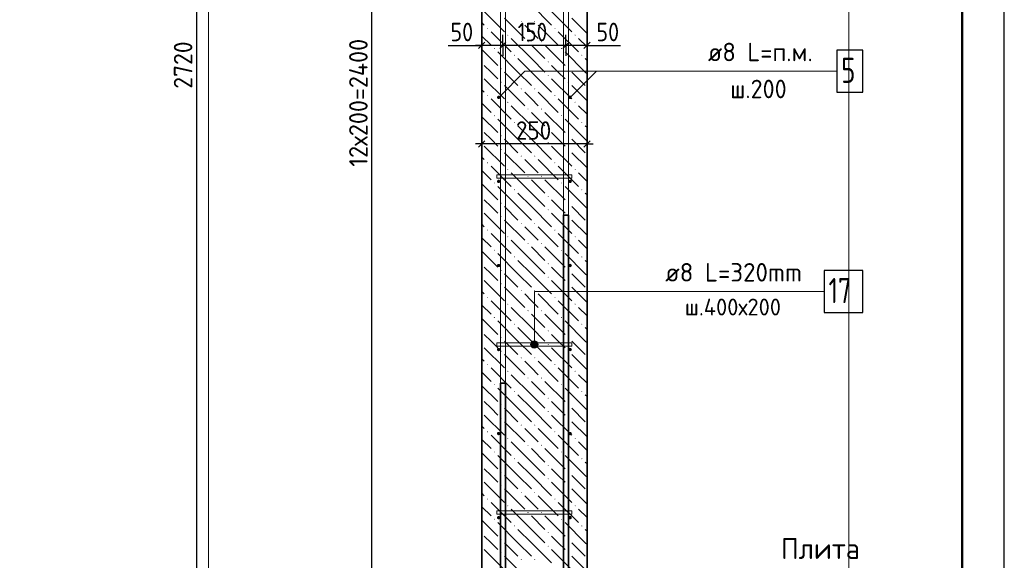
# Model space of a CAD drawing. Header units: millimetres. Extents: x 0 to 59400, y 0 to 42000.
# Tile 28 of 35: x 47695 to 59400, y 11495 to 17927. Entities that reach past the tile are written whole.
import ezdxf

# ---------------------------------------------------------------- set-up
doc = ezdxf.new("R2010")
doc.units = ezdxf.units.MM
for name, color, linetype, lineweight in [('Standard', 7, 'Continuous', 25), ('Выпуски арматуры Г-обр.', 52, 'Continuous', 25), ('ЖБ Стена верхний уровень', 7, 'Continuous', 35), ('Позиционная метка диаметр_ шаг', 7, 'Continuous', 13), ('Позиционная метка линия выноска', 7, 'Continuous', 13), ('Стена фоновая арматура У1', 7, 'Continuous', 18), ('Стена фоновая арматура Х1', 7, 'Continuous', 35), ('Стена фоновая затяжка С-обр.', 52, 'Continuous', 25)]:
    doc.layers.add(name, color=color, linetype=linetype, lineweight=lineweight)
doc.layers.add('Размерная выноска', color=7, linetype='Continuous')
doc.styles.add('ISOCPEUR', font='txt')

msp = doc.modelspace()

# ---------------------------------------------------------------- hatches: boundary and pattern name
at = {"layer": 'ЖБ Стена верхний уровень', "linetype": 'Continuous', "lineweight": 18, "transparency": 33554687}
for points in [[(53651, 17904), (53658, 17911), (53664, 17904), (53658, 17898)], [(53811, 17904), (53818, 17911), (53824, 17904), (53818, 17898)], [(53251, 17824), (53258, 17831), (53264, 17824), (53258, 17818)], [(54051, 17824), (54058, 17831), (54064, 17824), (54058, 17818)], [(53491, 17744), (53498, 17751), (53504, 17744), (53498, 17738)], [(54291, 17744), (54298, 17751), (54304, 17744), (54298, 17738)], [(53331, 17584), (53338, 17591), (53344, 17584), (53338, 17578)], [(53731, 17664), (53738, 17671), (53744, 17664), (53738, 17658)], [(53891, 17664), (53898, 17671), (53904, 17664), (53898, 17658)], [(54131, 17584), (54138, 17591), (54144, 17584), (54138, 17578)], [(53571, 17504), (53578, 17511), (53584, 17504), (53578, 17498)], [(54371, 17504), (54378, 17511), (54384, 17504), (54378, 17498)], [(53411, 17344), (53418, 17351), (53424, 17344), (53418, 17338)], [(53971, 17424), (53978, 17431), (53984, 17424), (53978, 17418)], [(54211, 17344), (54218, 17351), (54224, 17344), (54218, 17338)], [(53971, 17264), (53978, 17271), (53984, 17264), (53978, 17258)], [(53411, 17184), (53418, 17191), (53424, 17184), (53418, 17178)], [(53651, 17104), (53658, 17111), (53664, 17104), (53658, 17098)], [(53811, 17104), (53818, 17111), (53824, 17104), (53818, 17098)], [(54211, 17184), (54218, 17191), (54224, 17184), (54218, 17178)], [(53251, 17024), (53258, 17031), (53264, 17024), (53258, 17018)], [(54051, 17024), (54058, 17031), (54064, 17024), (54058, 17018)], [(53491, 16944), (53498, 16951), (53504, 16944), (53498, 16938)], [(53731, 16864), (53738, 16871), (53744, 16864), (53738, 16858)], [(53891, 16864), (53898, 16871), (53904, 16864), (53898, 16858)], [(54291, 16944), (54298, 16951), (54304, 16944), (54298, 16938)], [(53331, 16784), (53338, 16791), (53344, 16784), (53338, 16778)], [(54131, 16784), (54138, 16791), (54144, 16784), (54138, 16778)], [(53571, 16704), (53578, 16711), (53584, 16704), (53578, 16698)], [(53971, 16624), (53978, 16631), (53984, 16624), (53978, 16618)], [(54371, 16704), (54378, 16711), (54384, 16704), (54378, 16698)], [(53411, 16544), (53418, 16551), (53424, 16544), (53418, 16538)], [(54211, 16544), (54218, 16551), (54224, 16544), (54218, 16538)], [(53411, 16384), (53418, 16391), (53424, 16384), (53418, 16378)], [(53971, 16464), (53978, 16471), (53984, 16464), (53978, 16458)], [(54211, 16384), (54218, 16391), (54224, 16384), (54218, 16378)], [(53651, 16304), (53658, 16311), (53664, 16304), (53658, 16298)], [(53811, 16304), (53818, 16311), (53824, 16304), (53818, 16298)], [(53251, 16224), (53258, 16231), (53264, 16224), (53258, 16218)], [(54051, 16224), (54058, 16231), (54064, 16224), (54058, 16218)], [(53491, 16144), (53498, 16151), (53504, 16144), (53498, 16138)], [(53731, 16064), (53738, 16071), (53744, 16064), (53738, 16058)], [(53891, 16064), (53898, 16071), (53904, 16064), (53898, 16058)], [(54291, 16144), (54298, 16151), (54304, 16144), (54298, 16138)], [(53331, 15984), (53338, 15991), (53344, 15984), (53338, 15978)], [(54131, 15984), (54138, 15991), (54144, 15984), (54138, 15978)], [(53571, 15904), (53578, 15911), (53584, 15904), (53578, 15898)], [(53971, 15824), (53978, 15831), (53984, 15824), (53978, 15818)], [(54371, 15904), (54378, 15911), (54384, 15904), (54378, 15898)], [(53411, 15744), (53418, 15751), (53424, 15744), (53418, 15738)], [(54211, 15744), (54218, 15751), (54224, 15744), (54218, 15738)], [(53411, 15584), (53418, 15591), (53424, 15584), (53418, 15578)], [(53971, 15664), (53978, 15671), (53984, 15664), (53978, 15658)], [(54211, 15584), (54218, 15591), (54224, 15584), (54218, 15578)], [(53651, 15504), (53658, 15511), (53664, 15504), (53658, 15498)], [(53811, 15504), (53818, 15511), (53824, 15504), (53818, 15498)], [(53251, 15424), (53258, 15431), (53264, 15424), (53258, 15418)], [(53491, 15344), (53498, 15351), (53504, 15344), (53498, 15338)], [(54051, 15424), (54058, 15431), (54064, 15424), (54058, 15418)], [(54291, 15344), (54298, 15351), (54304, 15344), (54298, 15338)], [(53731, 15264), (53738, 15271), (53744, 15264), (53738, 15258)], [(53891, 15264), (53898, 15271), (53904, 15264), (53898, 15258)], [(53331, 15184), (53338, 15191), (53344, 15184), (53338, 15178)], [(53571, 15104), (53578, 15111), (53584, 15104), (53578, 15098)], [(54131, 15184), (54138, 15191), (54144, 15184), (54138, 15178)], [(54371, 15104), (54378, 15111), (54384, 15104), (54378, 15098)], [(53971, 15024), (53978, 15031), (53984, 15024), (53978, 15018)], [(53411, 14944), (53418, 14951), (53424, 14944), (53418, 14938)], [(53971, 14864), (53978, 14871), (53984, 14864), (53978, 14858)], [(54211, 14944), (54218, 14951), (54224, 14944), (54218, 14938)], [(53411, 14784), (53418, 14791), (53424, 14784), (53418, 14778)], [(54211, 14784), (54218, 14791), (54224, 14784), (54218, 14778)], [(53651, 14704), (53658, 14711), (53664, 14704), (53658, 14698)], [(53811, 14704), (53818, 14711), (53824, 14704), (53818, 14698)], [(53251, 14624), (53258, 14631), (53264, 14624), (53258, 14618)], [(53491, 14544), (53498, 14551), (53504, 14544), (53498, 14538)], [(54051, 14624), (54058, 14631), (54064, 14624), (54058, 14618)], [(54291, 14544), (54298, 14551), (54304, 14544), (54298, 14538)], [(53731, 14464), (53738, 14471), (53744, 14464), (53738, 14458)], [(53891, 14464), (53898, 14471), (53904, 14464), (53898, 14458)], [(53331, 14384), (53338, 14391), (53344, 14384), (53338, 14378)], [(53571, 14304), (53578, 14311), (53584, 14304), (53578, 14298)], [(54131, 14384), (54138, 14391), (54144, 14384), (54138, 14378)], [(54371, 14304), (54378, 14311), (54384, 14304), (54378, 14298)], [(53971, 14224), (53978, 14231), (53984, 14224), (53978, 14218)], [(53411, 14144), (53418, 14151), (53424, 14144), (53418, 14138)], [(53971, 14064), (53978, 14071), (53984, 14064), (53978, 14058)], [(54211, 14144), (54218, 14151), (54224, 14144), (54218, 14138)], [(53411, 13984), (53418, 13991), (53424, 13984), (53418, 13978)], [(54211, 13984), (54218, 13991), (54224, 13984), (54218, 13978)], [(53251, 13824), (53258, 13831), (53264, 13824), (53258, 13818)], [(53651, 13904), (53658, 13911), (53664, 13904), (53658, 13898)], [(53811, 13904), (53818, 13911), (53824, 13904), (53818, 13898)], [(54051, 13824), (54058, 13831), (54064, 13824), (54058, 13818)], [(53491, 13744), (53498, 13751), (53504, 13744), (53498, 13738)], [(54291, 13744), (54298, 13751), (54304, 13744), (54298, 13738)], [(53331, 13584), (53338, 13591), (53344, 13584), (53338, 13578)], [(53731, 13664), (53738, 13671), (53744, 13664), (53738, 13658)], [(53891, 13664), (53898, 13671), (53904, 13664), (53898, 13658)], [(54131, 13584), (54138, 13591), (54144, 13584), (54138, 13578)], [(53571, 13504), (53578, 13511), (53584, 13504), (53578, 13498)], [(54371, 13504), (54378, 13511), (54384, 13504), (54378, 13498)], [(53411, 13344), (53418, 13351), (53424, 13344), (53418, 13338)], [(53971, 13424), (53978, 13431), (53984, 13424), (53978, 13418)], [(54211, 13344), (54218, 13351), (54224, 13344), (54218, 13338)], [(53971, 13264), (53978, 13271), (53984, 13264), (53978, 13258)], [(53411, 13184), (53418, 13191), (53424, 13184), (53418, 13178)], [(53651, 13104), (53658, 13111), (53664, 13104), (53658, 13098)], [(53811, 13104), (53818, 13111), (53824, 13104), (53818, 13098)], [(54211, 13184), (54218, 13191), (54224, 13184), (54218, 13178)], [(53251, 13024), (53258, 13031), (53264, 13024), (53258, 13018)], [(54051, 13024), (54058, 13031), (54064, 13024), (54058, 13018)], [(53491, 12944), (53498, 12951), (53504, 12944), (53498, 12938)], [(54291, 12944), (54298, 12951), (54304, 12944), (54298, 12938)], [(53331, 12784), (53338, 12791), (53344, 12784), (53338, 12778)], [(53731, 12864), (53738, 12871), (53744, 12864), (53738, 12858)], [(53891, 12864), (53898, 12871), (53904, 12864), (53898, 12858)], [(54131, 12784), (54138, 12791), (54144, 12784), (54138, 12778)], [(53571, 12704), (53578, 12711), (53584, 12704), (53578, 12698)], [(54371, 12704), (54378, 12711), (54384, 12704), (54378, 12698)], [(53411, 12544), (53418, 12551), (53424, 12544), (53418, 12538)], [(53971, 12624), (53978, 12631), (53984, 12624), (53978, 12618)], [(54211, 12544), (54218, 12551), (54224, 12544), (54218, 12538)], [(53971, 12464), (53978, 12471), (53984, 12464), (53978, 12458)], [(53411, 12384), (53418, 12391), (53424, 12384), (53418, 12378)], [(53651, 12304), (53658, 12311), (53664, 12304), (53658, 12298)], [(53811, 12304), (53818, 12311), (53824, 12304), (53818, 12298)], [(54211, 12384), (54218, 12391), (54224, 12384), (54218, 12378)], [(53251, 12224), (53258, 12231), (53264, 12224), (53258, 12218)], [(54051, 12224), (54058, 12231), (54064, 12224), (54058, 12218)], [(53491, 12144), (53498, 12151), (53504, 12144), (53498, 12138)], [(53731, 12064), (53738, 12071), (53744, 12064), (53738, 12058)], [(53891, 12064), (53898, 12071), (53904, 12064), (53898, 12058)], [(54291, 12144), (54298, 12151), (54304, 12144), (54298, 12138)], [(53331, 11984), (53338, 11991), (53344, 11984), (53338, 11978)], [(54131, 11984), (54138, 11991), (54144, 11984), (54138, 11978)], [(53571, 11904), (53578, 11911), (53584, 11904), (53578, 11898)], [(53971, 11824), (53978, 11831), (53984, 11824), (53978, 11818)], [(54371, 11904), (54378, 11911), (54384, 11904), (54378, 11898)], [(53411, 11744), (53418, 11751), (53424, 11744), (53418, 11738)], [(54211, 11744), (54218, 11751), (54224, 11744), (54218, 11738)], [(53411, 11584), (53418, 11591), (53424, 11584), (53418, 11578)], [(53971, 11664), (53978, 11671), (53984, 11664), (53978, 11658)], [(54211, 11584), (54218, 11591), (54224, 11584), (54218, 11578)], [(53651, 11504), (53658, 11511), (53664, 11504), (53658, 11498)], [(53811, 11504), (53818, 11511), (53824, 11504), (53818, 11498)]]:
    msp.add_hatch(color=7, dxfattribs=at).paths.add_polyline_path(points, flags=16)
at = {"layer": 'Позиционная метка линия выноска', "linetype": 'Continuous', "lineweight": 13, "transparency": 33554687}
for points in [[(53853, 14086), (53775, 14086), (53769, 14063)], [(53853, 14086), (53769, 14063), (53859, 14063)], [(53859, 14063), (53769, 14063), (53775, 14041)], [(53836, 14102), (53791, 14102), (53775, 14086)], [(53836, 14102), (53775, 14086), (53853, 14086)], [(53859, 14063), (53775, 14041), (53853, 14041)], [(53791, 14102), (53836, 14102), (53814, 14108)], [(53853, 14041), (53775, 14041), (53791, 14025)], [(53853, 14041), (53791, 14025), (53836, 14025)], [(53836, 14025), (53791, 14025), (53814, 14018)]]:
    msp.add_hatch(color=7, dxfattribs=at).paths.add_polyline_path(points)
at = {"layer": 'Стена фоновая арматура У1', "linetype": 'Continuous', "lineweight": 13, "transparency": 33554687}
for points in [[(53409, 17003), (53407, 17011), (53403, 17017), (53396, 17022), (53389, 17023), (53381, 17022), (53375, 17017), (53370, 17011), (53369, 17003), (53370, 16996), (53375, 16989), (53381, 16985), (53389, 16983), (53396, 16985), (53403, 16989), (53407, 16996)], [(54259, 17003), (54257, 17011), (54253, 17017), (54246, 17022), (54239, 17023), (54231, 17022), (54225, 17017), (54220, 17011), (54219, 17003), (54220, 16996), (54225, 16989), (54231, 16985), (54239, 16983), (54246, 16985), (54253, 16989), (54257, 16996)], [(53409, 16003), (53407, 16011), (53403, 16017), (53396, 16022), (53389, 16023), (53381, 16022), (53375, 16017), (53370, 16011), (53369, 16003), (53370, 15996), (53375, 15989), (53381, 15985), (53389, 15983), (53396, 15985), (53403, 15989), (53407, 15996)], [(54259, 16003), (54257, 16011), (54253, 16017), (54246, 16022), (54239, 16023), (54231, 16022), (54225, 16017), (54220, 16011), (54219, 16003), (54220, 15996), (54225, 15989), (54231, 15985), (54239, 15983), (54246, 15985), (54253, 15989), (54257, 15996)], [(53409, 15003), (53407, 15011), (53403, 15017), (53396, 15022), (53389, 15023), (53381, 15022), (53375, 15017), (53370, 15011), (53369, 15003), (53370, 14996), (53375, 14989), (53381, 14985), (53389, 14983), (53396, 14985), (53403, 14989), (53407, 14996)], [(54259, 15003), (54257, 15011), (54253, 15017), (54246, 15022), (54239, 15023), (54231, 15022), (54225, 15017), (54220, 15011), (54219, 15003), (54220, 14996), (54225, 14989), (54231, 14985), (54239, 14983), (54246, 14985), (54253, 14989), (54257, 14996)], [(53409, 14003), (53407, 14011), (53403, 14017), (53396, 14022), (53389, 14023), (53381, 14022), (53375, 14017), (53370, 14011), (53369, 14003), (53370, 13996), (53375, 13989), (53381, 13985), (53389, 13983), (53396, 13985), (53403, 13989), (53407, 13996)], [(54259, 14003), (54257, 14011), (54253, 14017), (54246, 14022), (54239, 14023), (54231, 14022), (54225, 14017), (54220, 14011), (54219, 14003), (54220, 13996), (54225, 13989), (54231, 13985), (54239, 13983), (54246, 13985), (54253, 13989), (54257, 13996)], [(53409, 13003), (53407, 13011), (53403, 13017), (53396, 13022), (53389, 13023), (53381, 13022), (53375, 13017), (53370, 13011), (53369, 13003), (53370, 12996), (53375, 12989), (53381, 12985), (53389, 12983), (53396, 12985), (53403, 12989), (53407, 12996)], [(54259, 13003), (54257, 13011), (54253, 13017), (54246, 13022), (54239, 13023), (54231, 13022), (54225, 13017), (54220, 13011), (54219, 13003), (54220, 12996), (54225, 12989), (54231, 12985), (54239, 12983), (54246, 12985), (54253, 12989), (54257, 12996)], [(53409, 12003), (53407, 12011), (53403, 12017), (53396, 12022), (53389, 12023), (53381, 12022), (53375, 12017), (53370, 12011), (53369, 12003), (53370, 11996), (53375, 11989), (53381, 11985), (53389, 11983), (53396, 11985), (53403, 11989), (53407, 11996)], [(54259, 12003), (54257, 12011), (54253, 12017), (54246, 12022), (54239, 12023), (54231, 12022), (54225, 12017), (54220, 12011), (54219, 12003), (54220, 11996), (54225, 11989), (54231, 11985), (54239, 11983), (54246, 11985), (54253, 11989), (54257, 11996)]]:
    msp.add_hatch(color=7, dxfattribs=at).paths.add_polyline_path(points)

# ---------------------------------------------------------------- linework, layer by layer
at = {"layer": 'Standard', "color": 7, "linetype": 'Continuous', "lineweight": -3, "transparency": 33554687}
for p, q in [((49797, 24203), (49797, 10603)), ((51881, 11003), (51881, 23003)), ((53189, 17621), (53189, 17746)), ((53439, 17621), (53439, 17746)), ((54189, 17621), (54189, 17746)), ((54439, 17621), (54439, 17746)), ((53189, 17621), (53114, 17621)), ((53189, 17621), (53189, 17496)), ((53189, 17621), (53189, 17621)), ((53439, 17621), (53189, 17621)), ((53439, 17621), (53439, 17496)), ((53439, 17621), (53439, 17621)), ((54189, 17621), (53439, 17621)), ((54189, 17621), (54189, 17496)), ((54189, 17621), (54189, 17621)), ((54439, 17621), (54439, 17496)), ((54439, 17621), (54439, 17621)), ((54439, 17621), (54514, 17621)), ((53189, 16449), (53189, 16574)), ((54439, 16449), (54439, 16574)), ((53189, 16449), (53114, 16449)), ((53189, 16449), (53189, 16324)), ((53189, 16449), (53189, 16449)), ((54439, 16449), (54439, 16324)), ((54439, 16449), (54439, 16449)), ((54439, 16449), (54514, 16449))]:
    msp.add_line(p, q, dxfattribs=at)
at = {"layer": 'Standard', "color": 7, "linetype": 'Continuous', "lineweight": 25, "transparency": 33554687}
for p, q in [((53226, 17659), (53151, 17584)), ((53476, 17659), (53401, 17584)), ((54226, 17659), (54151, 17584)), ((54476, 17659), (54401, 17584)), ((53226, 16487), (53151, 16412)), ((54476, 16487), (54401, 16412))]:
    msp.add_line(p, q, dxfattribs=at)
msp.add_lwpolyline([(0, 0), (59400, 0), (59400, 42000), (0, 42000), (0, 0)], close=True, dxfattribs=at)
at = {"layer": 'Standard', "color": 7, "linetype": 'Continuous', "lineweight": 50, "transparency": 33554687}
msp.add_lwpolyline([(2000, 41500), (58900, 41500), (58900, 500), (2000, 500), (2000, 41500)], close=True, dxfattribs=at)
at = {"layer": 'Standard', "color": 7, "linetype": 'Continuous', "lineweight": 13, "transparency": 33554687}
for points in [[(58900, 41500), (2000, 41500), (2000, 500), (58900, 500), (58900, 41500)], [(22473, 6000), (58900, 6000), (58900, 31723), (22473, 31723), (22473, 6000)]]:
    msp.add_lwpolyline(points, dxfattribs=at)
at = {"layer": 'Standard', "color": 254, "linetype": 'Continuous', "lineweight": 18, "true_color": 0xc4c4ff, "transparency": 33554687}
msp.add_lwpolyline([(49939, 7662), (57553, 7662), (57553, 26803), (49939, 26803), (49939, 7662)], dxfattribs=at)
at = {"layer": 'Standard', "color": 7, "linetype": 'Continuous', "lineweight": -3, "transparency": 33554687}
for points in [[(54439, 17621), (54333, 17621), (54333, 17621), (54189, 17621)], [(54439, 16449), (53369, 16449), (53369, 16449), (53189, 16449)]]:
    msp.add_lwpolyline(points, dxfattribs=at)
at = {"layer": 'Выпуски арматуры Г-обр.', "color": 7, "linetype": 'Continuous', "lineweight": 35, "transparency": 33554687}
for points in [[(54219, 15603), (54219, 9153), (54223, 9125), (54232, 9097), (54247, 9070), (54265, 9049), (54286, 9031), (54312, 9017), (54341, 9007), (54369, 9003), (55119, 9003), (55119, 8943), (54365, 8943), (54327, 8949), (54288, 8961), (54252, 8982), (54222, 9006), (54197, 9036), (54177, 9072), (54164, 9111), (54159, 9149), (54159, 15603), (54219, 15603)], [(53469, 13603), (53469, 9149), (53464, 9111), (53451, 9072), (53430, 9036), (53406, 9006), (53376, 8982), (53340, 8961), (53301, 8949), (53263, 8943), (52509, 8943), (52509, 9003), (53259, 9003), (53287, 9007), (53316, 9017), (53342, 9031), (53363, 9049), (53381, 9070), (53395, 9097), (53405, 9125), (53409, 9153), (53409, 13603), (53469, 13603)]]:
    msp.add_lwpolyline(points, dxfattribs=at)
at = {"layer": 'ЖБ Стена верхний уровень', "color": 7, "linetype": 'Continuous', "lineweight": 35, "transparency": 33554687}
for p, q in [((53189, 24203), (53189, 10603)), ((54439, 10603), (54439, 24203))]:
    msp.add_line(p, q, dxfattribs=at)
at = {"layer": 'ЖБ Стена верхний уровень', "color": 9, "linetype": 'Continuous', "lineweight": 18, "true_color": 0xc7c7c7, "transparency": 33554687}
for p, q in [((53778, 18104), (54018, 17864)), ((53218, 18024), (53458, 17784)), ((53458, 17944), (53698, 17704)), ((54018, 18024), (54258, 17784)), ((54258, 17944), (54439, 17763)), ((53189, 17893), (53218, 17864)), ((53778, 17784), (53698, 17864)), ((53858, 17864), (54098, 17624)), ((53189, 17733), (53298, 17624)), ((53298, 17784), (53538, 17544)), ((53778, 17464), (53538, 17704)), ((53858, 17704), (53778, 17784)), ((54098, 17784), (54338, 17544)), ((54439, 17603), (54338, 17704)), ((53189, 17573), (53378, 17384)), ((53778, 17624), (53938, 17464)), ((53938, 17624), (54178, 17384)), ((53618, 17304), (53378, 17544)), ((53618, 17464), (53778, 17304)), ((53778, 17464), (53938, 17304)), ((54418, 17304), (54178, 17544)), ((54418, 17464), (54439, 17443)), ((53298, 17304), (53218, 17384)), ((54098, 17304), (54018, 17384)), ((53218, 17224), (53458, 16984)), ((53378, 17224), (53298, 17304)), ((53458, 17304), (53618, 17144)), ((53618, 17304), (53778, 17144)), ((53778, 17304), (54018, 17064)), ((54018, 17224), (54258, 16984)), ((54178, 17224), (54098, 17304)), ((54258, 17304), (54418, 17144)), ((54418, 17304), (54439, 17283)), ((53189, 17093), (53218, 17064)), ((53458, 17144), (53698, 16904)), ((54258, 17144), (54439, 16963)), ((53298, 16984), (53538, 16744)), ((53778, 16984), (53698, 17064)), ((53858, 16904), (53778, 16984)), ((53858, 17064), (54098, 16824)), ((54098, 16984), (54338, 16744)), ((53189, 16933), (53298, 16824)), ((53778, 16664), (53538, 16904)), ((54439, 16803), (54338, 16904)), ((53189, 16773), (53378, 16584)), ((53618, 16504), (53378, 16744)), ((53778, 16824), (53938, 16664)), ((53938, 16824), (54178, 16584)), ((54418, 16504), (54178, 16744)), ((53618, 16664), (53778, 16504)), ((53778, 16664), (53938, 16504)), ((54418, 16664), (54439, 16643)), ((53298, 16504), (53218, 16584)), ((54098, 16504), (54018, 16584)), ((53218, 16424), (53458, 16184)), ((53378, 16424), (53298, 16504)), ((53458, 16504), (53618, 16344)), ((53618, 16504), (53778, 16344)), ((53778, 16504), (54018, 16264)), ((54018, 16424), (54258, 16184)), ((54178, 16424), (54098, 16504)), ((54258, 16504), (54418, 16344)), ((54418, 16504), (54439, 16483)), ((53189, 16293), (53218, 16264)), ((53458, 16344), (53698, 16104)), ((54258, 16344), (54439, 16163)), ((53298, 16184), (53538, 15944)), ((53778, 16184), (53698, 16264)), ((53858, 16104), (53778, 16184)), ((53858, 16264), (54098, 16024)), ((54098, 16184), (54338, 15944)), ((53189, 16133), (53298, 16024)), ((53778, 15864), (53538, 16104)), ((54439, 16003), (54338, 16104)), ((53189, 15973), (53378, 15784)), ((53618, 15704), (53378, 15944)), ((53778, 16024), (53938, 15864)), ((53938, 16024), (54178, 15784)), ((54418, 15704), (54178, 15944)), ((53618, 15864), (53778, 15704)), ((53778, 15864), (53938, 15704)), ((54418, 15864), (54439, 15843)), ((53298, 15704), (53218, 15784)), ((53378, 15624), (53298, 15704)), ((53458, 15704), (53618, 15544)), ((53618, 15704), (53778, 15544)), ((53778, 15704), (54018, 15464)), ((54098, 15704), (54018, 15784)), ((54178, 15624), (54098, 15704)), ((54258, 15704), (54418, 15544)), ((54418, 15704), (54439, 15683)), ((53218, 15624), (53458, 15384)), ((54018, 15624), (54258, 15384)), ((53189, 15493), (53218, 15464)), ((53458, 15544), (53698, 15304)), ((53778, 15384), (53698, 15464)), ((53858, 15464), (54098, 15224)), ((54258, 15544), (54439, 15363)), ((53298, 15384), (53538, 15144)), ((53858, 15304), (53778, 15384)), ((54098, 15384), (54338, 15144)), ((53189, 15333), (53298, 15224)), ((53778, 15064), (53538, 15304)), ((53778, 15224), (53938, 15064)), ((53938, 15224), (54178, 14984)), ((54439, 15203), (54338, 15304)), ((53189, 15173), (53378, 14984)), ((53618, 14904), (53378, 15144)), ((54418, 14904), (54178, 15144)), ((53298, 14904), (53218, 14984)), ((53618, 15064), (53778, 14904)), ((53778, 15064), (53938, 14904)), ((54098, 14904), (54018, 14984)), ((54418, 15064), (54439, 15043)), ((53378, 14824), (53298, 14904)), ((53458, 14904), (53618, 14744)), ((53618, 14904), (53778, 14744)), ((53778, 14904), (54018, 14664)), ((54178, 14824), (54098, 14904)), ((54258, 14904), (54418, 14744)), ((54418, 14904), (54439, 14883)), ((53218, 14824), (53458, 14584)), ((54018, 14824), (54258, 14584)), ((53189, 14693), (53218, 14664)), ((53458, 14744), (53698, 14504)), ((53778, 14584), (53698, 14664)), ((53858, 14664), (54098, 14424)), ((54258, 14744), (54439, 14563)), ((53189, 14533), (53298, 14424)), ((53298, 14584), (53538, 14344)), ((53858, 14504), (53778, 14584)), ((54098, 14584), (54338, 14344)), ((53778, 14264), (53538, 14504)), ((53778, 14424), (53938, 14264)), ((53938, 14424), (54178, 14184)), ((54439, 14403), (54338, 14504)), ((53189, 14373), (53378, 14184)), ((53618, 14104), (53378, 14344)), ((54418, 14104), (54178, 14344)), ((53298, 14104), (53218, 14184)), ((53618, 14264), (53778, 14104)), ((53778, 14264), (53938, 14104)), ((54098, 14104), (54018, 14184)), ((54418, 14264), (54439, 14243)), ((53378, 14024), (53298, 14104)), ((53458, 14104), (53618, 13944)), ((53618, 14104), (53778, 13944)), ((53778, 14104), (54018, 13864)), ((54178, 14024), (54098, 14104)), ((54258, 14104), (54418, 13944)), ((54418, 14104), (54439, 14083)), ((53218, 14024), (53458, 13784)), ((53458, 13944), (53698, 13704)), ((54018, 14024), (54258, 13784)), ((54258, 13944), (54439, 13763)), ((53189, 13893), (53218, 13864)), ((53778, 13784), (53698, 13864)), ((53858, 13864), (54098, 13624)), ((53189, 13733), (53298, 13624)), ((53298, 13784), (53538, 13544)), ((53778, 13464), (53538, 13704)), ((53858, 13704), (53778, 13784)), ((54098, 13784), (54338, 13544)), ((54439, 13603), (54338, 13704)), ((53778, 13624), (53938, 13464)), ((53938, 13624), (54178, 13384)), ((53189, 13573), (53378, 13384)), ((53618, 13304), (53378, 13544)), ((53618, 13464), (53778, 13304)), ((53778, 13464), (53938, 13304)), ((54418, 13304), (54178, 13544)), ((54418, 13464), (54439, 13443)), ((53298, 13304), (53218, 13384)), ((54098, 13304), (54018, 13384)), ((53378, 13224), (53298, 13304)), ((53458, 13304), (53618, 13144)), ((53618, 13304), (53778, 13144)), ((53778, 13304), (54018, 13064)), ((54178, 13224), (54098, 13304)), ((54258, 13304), (54418, 13144)), ((54418, 13304), (54439, 13283)), ((53218, 13224), (53458, 12984)), ((53458, 13144), (53698, 12904)), ((54018, 13224), (54258, 12984)), ((54258, 13144), (54439, 12963)), ((53189, 13093), (53218, 13064)), ((53778, 12984), (53698, 13064)), ((53858, 13064), (54098, 12824)), ((53189, 12933), (53298, 12824)), ((53298, 12984), (53538, 12744)), ((53778, 12664), (53538, 12904)), ((53858, 12904), (53778, 12984)), ((54098, 12984), (54338, 12744)), ((54439, 12803), (54338, 12904)), ((53189, 12773), (53378, 12584)), ((53778, 12824), (53938, 12664)), ((53938, 12824), (54178, 12584)), ((53618, 12504), (53378, 12744)), ((53618, 12664), (53778, 12504)), ((53778, 12664), (53938, 12504)), ((54418, 12504), (54178, 12744)), ((54418, 12664), (54439, 12643)), ((53298, 12504), (53218, 12584)), ((54098, 12504), (54018, 12584)), ((53218, 12424), (53458, 12184)), ((53378, 12424), (53298, 12504)), ((53458, 12504), (53618, 12344)), ((53618, 12504), (53778, 12344)), ((53778, 12504), (54018, 12264)), ((54018, 12424), (54258, 12184)), ((54178, 12424), (54098, 12504)), ((54258, 12504), (54418, 12344)), ((54418, 12504), (54439, 12483)), ((53189, 12293), (53218, 12264)), ((53458, 12344), (53698, 12104)), ((54258, 12344), (54439, 12163)), ((53298, 12184), (53538, 11944)), ((53778, 12184), (53698, 12264)), ((53858, 12104), (53778, 12184)), ((53858, 12264), (54098, 12024)), ((54098, 12184), (54338, 11944)), ((53189, 12133), (53298, 12024)), ((53778, 11864), (53538, 12104)), ((54439, 12003), (54338, 12104)), ((53189, 11973), (53378, 11784)), ((53618, 11704), (53378, 11944)), ((53778, 12024), (53938, 11864)), ((53938, 12024), (54178, 11784)), ((54418, 11704), (54178, 11944)), ((53618, 11864), (53778, 11704)), ((53778, 11864), (53938, 11704)), ((54418, 11864), (54439, 11843)), ((53298, 11704), (53218, 11784)), ((54098, 11704), (54018, 11784)), ((53218, 11624), (53458, 11384)), ((53378, 11624), (53298, 11704)), ((53458, 11704), (53618, 11544)), ((53618, 11704), (53778, 11544)), ((53778, 11704), (54018, 11464)), ((54018, 11624), (54258, 11384)), ((54178, 11624), (54098, 11704)), ((54258, 11704), (54418, 11544)), ((54418, 11704), (54439, 11683)), ((53458, 11544), (53698, 11304)), ((54258, 11544), (54439, 11363))]:
    msp.add_line(p, q, dxfattribs=at)
at = {"layer": 'Позиционная метка линия выноска', "color": 7, "linetype": 'Continuous', "lineweight": 13, "transparency": 33554687}
for p, q in [((53769, 14063), (53769, 14063)), ((53814, 14108), (53814, 14108)), ((53859, 14063), (53859, 14063)), ((53814, 14018), (53814, 14018))]:
    msp.add_line(p, q, dxfattribs=at)
for points in [[(56505, 17315), (53701, 17315), (53389, 17003)], [(57405, 17315), (54551, 17315), (54239, 17003)], [(57260, 14695), (53814, 14695), (53814, 14063)]]:
    msp.add_lwpolyline(points, dxfattribs=at)
msp.add_circle((53814, 14063), 45, dxfattribs=at)
at = {"layer": 'Размерная выноска', "color": 7, "linetype": 'Continuous', "lineweight": -3, "transparency": 33554687}
for p, q in [((52789, 17621), (53189, 17621)), ((54439, 17621), (54839, 17621))]:
    msp.add_line(p, q, dxfattribs=at)
at = {"layer": 'Стена фоновая арматура У1', "color": 7, "linetype": 'Continuous', "lineweight": 25, "transparency": 33554687}
msp.add_lwpolyline([(57410, 17065), (57720, 17065), (57720, 17565), (57410, 17565), (57410, 17065)], dxfattribs=at)
at = {"layer": 'Стена фоновая арматура Х1', "color": 7, "linetype": 'Continuous', "lineweight": 18, "transparency": 33554687}
for points in [[(54159, 10603), (54159, 24784), (54155, 24811), (54146, 24839), (54132, 24864), (54115, 24884), (54094, 24901), (54069, 24915), (54042, 24924), (54015, 24928), (51659, 24928), (51659, 24988), (54019, 24988), (54055, 24983), (54093, 24971), (54129, 24951), (54157, 24927), (54182, 24898), (54201, 24863), (54214, 24825), (54219, 24788), (54219, 10603), (54159, 10603)], [(53409, 10603), (53409, 24684), (53405, 24711), (53396, 24739), (53382, 24764), (53365, 24784), (53344, 24801), (53319, 24815), (53292, 24824), (53265, 24828), (50809, 24828), (50809, 24888), (53269, 24888), (53305, 24883), (53343, 24871), (53379, 24851), (53407, 24827), (53432, 24798), (53451, 24763), (53464, 24725), (53469, 24688), (53469, 10603), (53409, 10603)]]:
    msp.add_lwpolyline(points, dxfattribs=at)
at = {"layer": 'Стена фоновая затяжка С-обр.', "color": 98, "linetype": 'Continuous', "lineweight": 13, "true_color": 0x005000, "transparency": 33554687}
for points in [[(54259, 16043), (53369, 16043), (53369, 16083), (54259, 16083), (54259, 16043)], [(54259, 14043), (53369, 14043), (53369, 14083), (54259, 14083), (54259, 14043)], [(54259, 12043), (53369, 12043), (53369, 12083), (54259, 12083), (54259, 12043)]]:
    msp.add_lwpolyline(points, dxfattribs=at)
at = {"layer": 'Стена фоновая затяжка С-обр.', "color": 7, "linetype": 'Continuous', "lineweight": 25, "transparency": 33554687}
msp.add_lwpolyline([(57260, 14445), (57720, 14445), (57720, 14945), (57260, 14945), (57260, 14445)], dxfattribs=at)

# ---------------------------------------------------------------- texts
at = {"layer": 'Standard', "color": 7, "linetype": 'Continuous', "lineweight": 25, "transparency": 33554687, "char_height": 220, "attachment_point": 7, "rotation": 90, "style": 'ISOCPEUR'}
for s, insert, width in [('\\W0.95;12х200=2400', (51831, 16178), 1775.25), ('\\W0.93;2720', (49747, 17106), 718.1)]:
    msp.add_mtext(s, dxfattribs=dict(at, insert=insert, width=width))
at = {"layer": 'Standard', "color": 7, "linetype": 'Continuous', "lineweight": 25, "transparency": 33554687, "char_height": 220, "attachment_point": 7, "style": 'ISOCPEUR'}
for s, insert, width in [('\\W0.87;50', (52815, 17671), 403.93), ('\\W0.83;150', (53616, 17671), 508.57), ('\\W0.87;50', (54550, 17671), 403.94), ('\\W0.91;250', (53594, 16499), 561.99)]:
    msp.add_mtext(s, dxfattribs=dict(at, insert=insert, width=width))
at = {"layer": 'Standard', "color": 7, "linetype": 'Continuous', "lineweight": 18, "transparency": 33554687, "insert": (55602, 14409), "char_height": 200, "width": 1335.95, "attachment_point": 7, "style": 'ISOCPEUR'}
msp.add_mtext('\\W0.97;ш.400х200', dxfattribs=at)
at = {"layer": 'Позиционная метка диаметр_ шаг', "color": 7, "linetype": 'Continuous', "lineweight": 25, "transparency": 33554687, "insert": (56745, 11511), "char_height": 250, "width": 1093.33, "attachment_point": 7, "style": 'ISOCPEUR'}
msp.add_mtext('\\W0.95;Плита', dxfattribs=at)
at = {"layer": 'Стена фоновая арматура У1', "color": 7, "linetype": 'Continuous', "lineweight": 13, "transparency": 33554687, "attachment_point": 7, "style": 'ISOCPEUR'}
for s, insert, char_height, width in [('\\W0.97;ø8 L=п.м. ', (55877, 17433), 220, 1491.86), ('\\W0.78;5', (57460, 17175), 300, 326.4), ('\\W0.95;ш.200 ', (56141, 16993), 220, 962.12)]:
    msp.add_mtext(s, dxfattribs=dict(at, insert=insert, char_height=char_height, width=width))
at = {"layer": 'Стена фоновая затяжка С-обр.', "color": 7, "linetype": 'Continuous', "lineweight": 13, "transparency": 33554687, "attachment_point": 7, "style": 'ISOCPEUR'}
for s, insert, char_height, width in [('\\W0.98;ø8 L=320mm ', (55369, 14812), 220, 1888.52), ('\\W0.75;17', (57310, 14555), 300, 472.28)]:
    msp.add_mtext(s, dxfattribs=dict(at, insert=insert, char_height=char_height, width=width))

doc.saveas('drawing.dxf')
